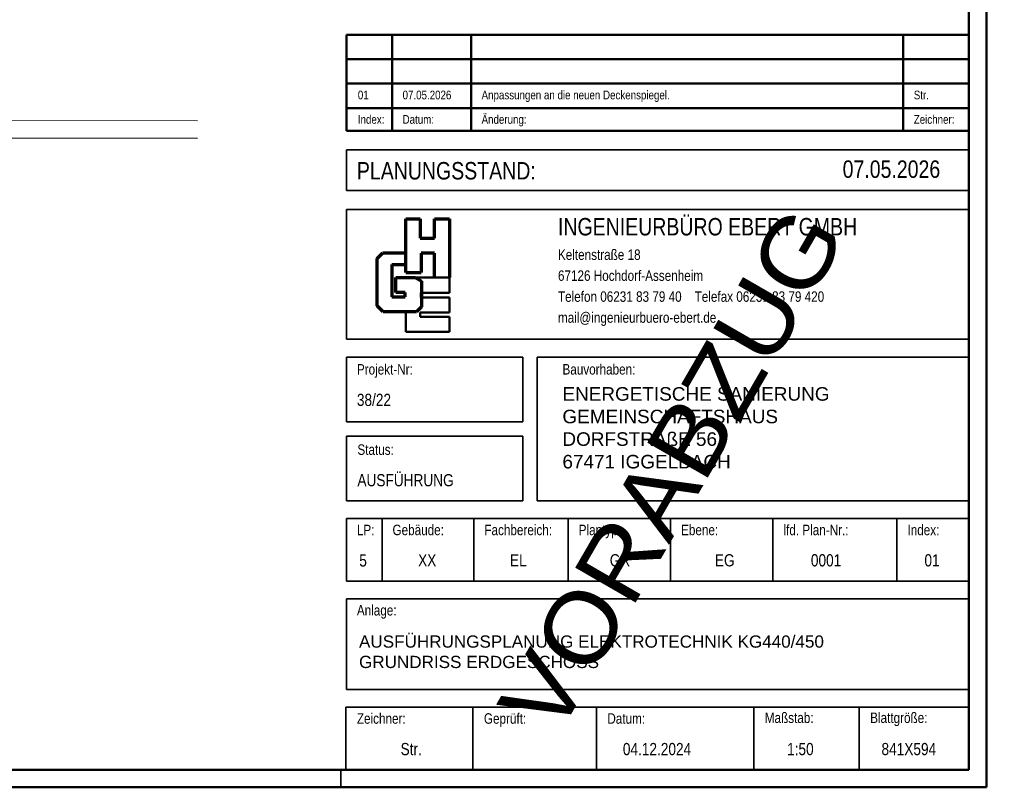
# Model space of a CAD drawing. Extents: x -321 to 526, y -52 to 542.
# Tile 42 of 56: x 243 to 526, y -52 to 168. Entities that reach past the tile are written whole.
import ezdxf
from ezdxf.lldxf.tags import DXFTag

# ---------------------------------------------------------------- set-up
doc = ezdxf.new("R2010")
doc.units = 0
doc.layers.get('0').update_dxf_attribs({"lineweight": 35})
for name, color, linetype, lineweight in [('D-501 Deckenspiegel Gebäude', 7, 'Continuous', 25), ('L_Index', 7, 'Continuous', 50), ('Plankopf', 7, 'Continuous', 35), ('Plannummer', 7, 'Continuous', 35)]:
    doc.layers.add(name, color=color, linetype=linetype, lineweight=lineweight)
doc.layers.add('Rahmen', color=7, linetype='Continuous', lineweight=35, true_color=0x009900)
doc.layers.add('Vorabzug', color=1, linetype='Continuous', lineweight=35, true_color=0xff0000)
doc.styles.add('Arial', font='arial.ttf')
doc.styles.add('Arial Narrow', font='ARIALN.TTF', dxfattribs={"height": 0.25})
tags = doc.linetypes.add('PUNKT2_S9', pattern=[0.025, 0, -0.025]).pattern_tags.tags
tags[6:7] = [DXFTag(74, 4), DXFTag(75, 0), DXFTag(340, '0'), DXFTag(46, 1.0), DXFTag(50, 0.0), DXFTag(44, 0.0), DXFTag(45, 0.0)]
tags[4:5] = [DXFTag(74, 4), DXFTag(75, 0), DXFTag(340, '0'), DXFTag(46, 1.0), DXFTag(50, 0.0), DXFTag(44, 0.0), DXFTag(45, 0.0)]

# ---------------------------------------------------------------- blocks, each defined once
blk = doc.blocks.new('Referenz-A07MYS7IRK', base_point=(-281.01, -47.12))
at = {"layer": 'D-501 Deckenspiegel Gebäude', "color": 0, "linetype": 'PUNKT2_S9', "lineweight": 13, "ltscale": 0.13}
blk.add_line((294.36, 138.86), (162.41, 139.05), dxfattribs=at)
at = {"layer": 'D-501 Deckenspiegel Gebäude', "color": 0, "lineweight": -2}
blk.add_line((294.36, 133.86), (194.36, 134), dxfattribs=at)

msp = doc.modelspace()

# ---------------------------------------------------------------- linework, layer by layer
at = {"layer": 'L_Index', "linetype": 'Continuous', "lineweight": 50, "ltscale": 0.025}
for p, q in [((515.41, 163.55), (337.05, 163.55)), ((337.05, 163.55), (337.05, 136.05)), ((350.15, 163.55), (350.15, 136.05)), ((372.79, 163.55), (372.79, 136.05)), ((496.64, 163.55), (496.64, 136.05)), ((515.41, 156.55), (337.05, 156.55)), ((515.41, 149.55), (337.05, 149.55)), ((515.41, 142.55), (337.05, 142.55)), ((515.41, 136.05), (337.05, 136.05))]:
    msp.add_line(p, q, dxfattribs=at)
at = {"layer": 'Plankopf', "color": 7, "linetype": 'Continuous', "lineweight": 35, "ltscale": 0.35}
for p, q in [((515.43, 130.59), (337.05, 130.59)), ((337.05, 118.93), (337.05, 130.59)), ((337.05, 118.93), (515.43, 118.93)), ((515.43, 113.46), (337.05, 113.46)), ((337.05, 113.46), (337.05, 76.34)), ((337.05, 76.34), (515.43, 76.34)), ((337.05, 71.18), (337.05, 52.62)), ((387.57, 71.18), (337.05, 71.18)), ((387.57, 52.62), (387.57, 71.18)), ((515.43, 71.18), (391.7, 71.18)), ((391.7, 71.18), (391.7, 29.94)), ((337.05, 52.62), (387.57, 52.62)), ((337.05, 48.5), (337.05, 29.94)), ((387.57, 48.5), (337.05, 48.5)), ((387.57, 29.94), (387.57, 48.5)), ((337.05, 29.94), (387.57, 29.94)), ((391.7, 29.94), (515.43, 29.94)), ((337.05, -24.1), (515.43, -24.1))]:
    msp.add_line(p, q, dxfattribs=at)
at = {"layer": 'Plankopf', "color": 173, "linetype": 'Continuous', "lineweight": 70, "ltscale": 0.7, "true_color": 0x4e4eec}
for p, q in [((354.12, 110.85), (358.22, 110.85)), ((354.12, 95.4), (354.12, 110.85)), ((358.22, 110.85), (358.22, 105.28)), ((362.31, 110.85), (366.6, 110.85)), ((362.31, 105.28), (362.31, 110.85)), ((366.6, 110.85), (366.6, 93.99)), ((358.22, 105.28), (362.31, 105.28)), ((358.46, 100.99), (358.46, 95.4)), ((362.31, 100.99), (358.46, 100.99)), ((362.31, 93.99), (362.31, 100.99)), ((354.12, 95.4), (358.46, 95.4))]:
    msp.add_line(p, q, dxfattribs=at)
at = {"layer": 'Plankopf', "color": 13, "linetype": 'Continuous', "lineweight": 70, "ltscale": 0.7, "true_color": 0xec4e4e}
for p, q in [((345.84, 99.39), (347.52, 101.08)), ((345.84, 85.89), (345.84, 99.39)), ((347.52, 101.08), (354.12, 101.08)), ((350.03, 97.67), (354.12, 97.67)), ((350.03, 97.67), (350.03, 88.44)), ((351.26, 93.97), (356.78, 93.97)), ((351.26, 89.67), (351.26, 93.97)), ((356.78, 93.97), (358.54, 92.95)), ((358.54, 92.95), (358.54, 85.58)), ((350.03, 88.44), (353.92, 88.44)), ((353.92, 89.67), (351.26, 89.67)), ((353.92, 88.44), (353.92, 89.67)), ((358.54, 88.3), (358.54, 89.61)), ((347.58, 84.15), (345.84, 85.89)), ((358.54, 85.58), (357.15, 84.19)), ((357.11, 84.15), (347.58, 84.15))]:
    msp.add_line(p, q, dxfattribs=at)
at = {"layer": 'Plankopf', "color": 40, "linetype": 'Continuous', "lineweight": 50, "ltscale": 0.5, "true_color": 0xffd600}
for p, q in [((366.6, 93.97), (356.82, 93.97)), ((366.6, 89.61), (366.6, 93.97)), ((358.56, 89.61), (366.6, 89.61)), ((366.6, 88.3), (358.56, 88.3)), ((366.6, 88.3), (366.6, 84)), ((354.12, 78.42), (354.12, 84.13)), ((358.22, 82.69), (358.22, 84)), ((358.22, 84), (366.6, 84)), ((366.6, 82.69), (358.22, 82.69)), ((366.6, 78.4), (366.6, 82.69)), ((354.12, 78.42), (366.6, 78.42))]:
    msp.add_line(p, q, dxfattribs=at)
at = {"layer": 'Plankopf', "color": 7, "linetype": 'Continuous', "lineweight": 35, "ltscale": 0.0455}
for p, q in [((515.43, 24.94), (337.05, 24.94)), ((337.05, 6.92), (337.05, 24.94)), ((347.26, 6.92), (347.26, 24.94)), ((373.59, 6.92), (373.59, 24.94)), ((400.62, 6.92), (400.62, 24.94)), ((429.96, 6.92), (429.96, 24.94)), ((459.29, 6.92), (459.29, 24.94)), ((494.82, 6.92), (494.82, 24.94))]:
    msp.add_line(p, q, dxfattribs=at)
at = {"layer": 'Plankopf', "linetype": 'Continuous', "lineweight": 35, "ltscale": 0.035}
for p, q in [((515.43, 6.92), (337.05, 6.92)), ((515.43, -29.11), (336.93, -29.11))]:
    msp.add_line(p, q, dxfattribs=at)
at = {"layer": 'Plankopf', "linetype": 'Continuous', "lineweight": 35, "ltscale": 3.5}
for p, q in [((337.05, 1.92), (337.05, -24.1)), ((337.05, 1.92), (515.43, 1.92)), ((336.93, -29.11), (336.93, -47.12)), ((373.32, -47.12), (373.32, -29.11)), ((408.71, -47.12), (408.71, -29.11)), ((453.82, -47.12), (453.82, -29.11)), ((484.01, -47.12), (484.01, -29.11))]:
    msp.add_line(p, q, dxfattribs=at)
at = {"layer": 'Plankopf', "linetype": 'Continuous', "lineweight": 25, "ltscale": 0.025}
msp.add_line((515.43, -47.12), (336.93, -47.12), dxfattribs=at)
at = {"layer": 'Rahmen', "ltscale": 0.35}
msp.add_line((335.43, -52.12), (335.43, -47.12), dxfattribs=at)
at = {"layer": 'Rahmen', "lineweight": 50, "ltscale": 0.5}
for points in [[(520.43, -52.12), (520.43, 541.88), (-320.57, 541.88), (-320.57, -52.12), (170.43, -52.12), (420.43, -52.12), (520.43, -52.12)], [(515.43, -47.12), (515.43, 536.88), (-300.57, 536.88), (-300.57, -47.12), (165.43, -47.12), (415.43, -47.12), (515.43, -47.12)]]:
    msp.add_lwpolyline(points, close=True, dxfattribs=at)

# ---------------------------------------------------------------- block references
at = {"color": 251, "lineweight": 25, "ltscale": 0.25, "true_color": 0x585858}
msp.add_blockref('Referenz-A07MYS7IRK', (-281.01, -47.12), dxfattribs=at)

# ---------------------------------------------------------------- texts
at = {"layer": 'L_Index', "linetype": 'Continuous', "lineweight": 25, "ltscale": 0.625, "style": 'Arial', "width": 0.8}
for s, p in [('01', (340.33, 145.05, 10.74)), ('07.05.2026', (353.15, 145.05, 10.74)), ('Anpassungen an die neuen Deckenspiegel.', (375.79, 145.05, 10.74)), ('Str.', (499.64, 145.05, 10.74)), ('Änderung:', (375.79, 138.05, 10.74)), ('Index:', (340.33, 138.05, 10.74)), ('Datum:', (353.15, 138.05, 10.74)), ('Zeichner:', (499.64, 138.05, 10.74))]:
    msp.add_text(s, height=2.5, dxfattribs=at).set_placement(p)
at = {"layer": 'Plankopf', "linetype": 'Continuous', "ltscale": 0.035, "style": 'Arial', "width": 0.8}
msp.add_text('PLANUNGSSTAND:', height=5.004, dxfattribs=at).set_placement((340.05, 122.08, 10.75))
at = {"layer": 'Plankopf', "linetype": 'Continuous', "lineweight": 50, "ltscale": 0.5, "style": 'Arial', "width": 0.8}
msp.add_text('INGENIEURBÜRO EBERT GMBH', height=5.004, dxfattribs=at).set_placement((397.67, 106.04, -5.59))
at = {"layer": 'Plankopf', "linetype": 'Continuous', "lineweight": 25, "ltscale": 0.25, "style": 'Arial', "width": 0.8}
for s, p in [('Keltenstraße 18', (397.67, 99.03, 10.75)), ('67126 Hochdorf-Assenheim', (397.67, 93.03, 10.75)), ('Telefon 06231 83 79 40    Telefax 06231 83 79 420 ', (397.67, 87.02, 10.75)), ('mail@ingenieurbuero-ebert.de', (397.67, 81.02, 10.75))]:
    msp.add_text(s, height=3.0024, dxfattribs=at).set_placement(p)
at = {"layer": 'Plankopf', "linetype": 'Continuous', "lineweight": 25, "ltscale": 2.5, "style": 'Arial', "width": 0.8}
for s, height, p in [('Projekt-Nr:', 3.0024, (340.05, 66.18, 10.75)), ('Bauvorhaben:', 3.0024, (398.97, 66.18, 10.75)), ('Anlage:', 3.002, (340.05, -2.88, 10.75)), ('Zeichner:', 3.002, (340.05, -33.9, 10.75)), ('Geprüft:', 3.002, (376.45, -33.9, 10.75)), ('Datum:', 3.002, (411.83, -33.9, 10.75)), ('Maßstab:', 3.002, (456.94, -33.69, 10.75)), ('Blattgröße:', 3.0024, (487.14, -33.69, 10.75))]:
    msp.add_text(s, height=height, dxfattribs=at).set_placement(p)
at = {"layer": 'Plankopf', "linetype": 'Continuous', "lineweight": 25, "ltscale": 3.125, "style": 'Arial', "width": 0.8}
for s, height, p in [('Status:', 3.002, (340.2, 43.16, 10.75)), ('LP:', 3.002, (340.05, 20.14, 10.75)), ('Gebäude:', 3.002, (350.26, 20.14, 10.75)), ('Fachbereich:', 3.0024, (376.59, 20.14, 10.75)), ('Plantyp:', 3.002, (403.62, 20.14, 10.75)), ('Ebene:', 3.002, (432.96, 20.14, 10.75)), ('lfd. Plan-Nr.:', 3.0024, (462.3, 20.14, 10.75)), ('Index:', 3.002, (497.83, 20.14, 10.75))]:
    msp.add_text(s, height=height, dxfattribs=at).set_placement(p)
at = {"layer": 'Plankopf', "ltscale": 0.35, "attachment_point": 1, "style": 'Arial'}
for s, insert, char_height, width in [('ENERGETISCHE SANIERUNG GEMEINSCHAFTSHAUS   \\PDORFSTRAßE 56,\\P67471 IGGELBACH\\P\\P', (398.95, 62.57), 3.8831, 131.9047), ('\\pt38.779888;AUSFÜHRUNGSPLANUNG ELEKTROTECHNIK KG440/450\\PGRUNDRISS ERDGESCHOSS', (340.66, -8.6), 3.5028, 178.5805)]:
    msp.add_mtext(s, dxfattribs=dict(at, insert=insert, char_height=char_height, width=width))
at = {"layer": 'Plankopf', "ltscale": 0.35, "style": 'Arial', "width": 0.8}
for tag, p, height in [('07.05.2026', (479.25, 122.55), 5), ('38/22', (340.05, 57.17), 3.5), ('AUSFÜHRUNG', (340.2, 34.15), 3.5), ('Str.', (352.58, -42.91), 3.5), ('04.12.2024', (416.27, -42.91), 3.5), ('1:50', (463.33, -42.91), 3.5), ('841X594', (490.39, -42.91), 3.5)]:
    msp.add_attdef(tag, p, '', height=height, dxfattribs=at)
at = {"layer": 'Plannummer', "linetype": 'Continuous', "ltscale": 4.375, "style": 'Arial', "width": 0.8}
for s, height, p in [('5', 3.5, (340.74, 11.13, 10.75)), ('XX', 3.503, (357.59, 11.19, 10.75)), ('EL', 3.503, (383.92, 11.19, 10.75)), ('GR', 3.503, (412.52, 11.19, 10.75)), ('EG', 3.503, (442.64, 11.19, 10.75)), ('0001', 3.503, (470.15, 11.19, 10.75)), ('01', 3.503, (502.69, 11.19, 10.75))]:
    msp.add_text(s, height=height, dxfattribs=at).set_placement(p)
at = {"layer": 'Vorabzug', "color": 1, "ltscale": 0.35, "true_color": 0xff0000, "style": 'Arial Narrow', "width": 1.3}
msp.add_attdef('VORABZUG', (397.19, -38.56), '', height=20, rotation=60, dxfattribs=at)

doc.saveas('drawing.dxf')
